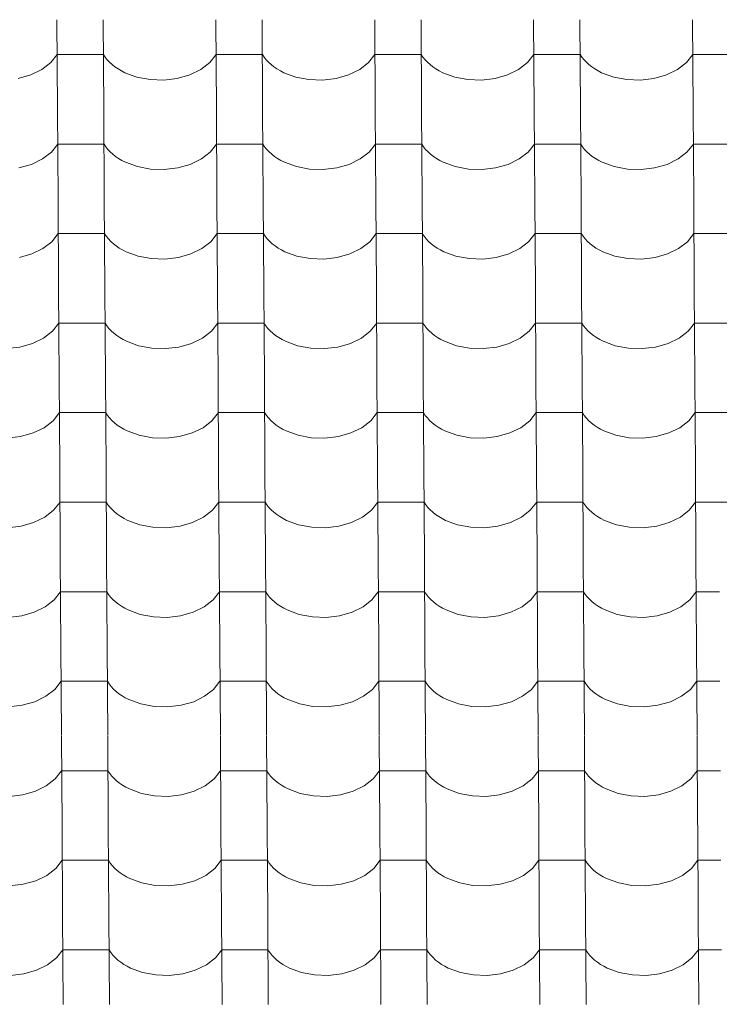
# Model space of a CAD drawing. Header units: millimetres. Extents: x -29001 to 109416, y -1251 to 13451.
# Tile 80 of 163: x -11956 to -11230, y 8009 to 9032. Entities that reach past the tile are written whole.
import ezdxf

# ---------------------------------------------------------------- set-up
doc = ezdxf.new("R2010")
doc.units = ezdxf.units.MM
doc.header["$MEASUREMENT"] = 0
doc.layers.add('POHLED JIŽNÍ_1_Konstrukce - nosné', color=7, linetype='Continuous')
doc.layers.add('POHLED JIŽNÍ_1_Nové_Výplně - Povrchové', color=7, linetype='Continuous')

# ---------------------------------------------------------------- blocks, each defined once
blk = doc.blocks.new('*X1', base_point=(-31394.7, -25864.9))
at = {"layer": 'POHLED JIŽNÍ_1_Nové_Výplně - Povrchové', "color": 21, "linetype": 'Continuous', "lineweight": 20, "true_color": 0xffaaaa}
for p, q in [((-11917.8, 9032.1), (-11917.2, 8939.4)), ((-11869.7, 9032.1), (-11869.2, 8939.4)), ((-11752.8, 9032.1), (-11752.2, 8939.4)), ((-11704.7, 9032.1), (-11704.2, 8939.4)), ((-11587.8, 9032.1), (-11587.2, 8939.4)), ((-11539.7, 9032.1), (-11539.2, 8939.4)), ((-11422.8, 9032.1), (-11422.2, 8939.4)), ((-11374.7, 9032.1), (-11374.2, 8939.4)), ((-11257.8, 9032.1), (-11257.2, 8939.4)), ((-11924.2, 8987.6), (-11917.5, 8995.9)), ((-11893.5, 8995.9), (-11917.5, 8995.9)), ((-11869.5, 8995.9), (-11893.5, 8995.9)), ((-11869.5, 8995.9), (-11867.7, 8993.2)), ((-11867.7, 8993.2), (-11865.5, 8990.5)), ((-11865.5, 8990.5), (-11863.1, 8987.9)), ((-11759.2, 8987.6), (-11752.5, 8995.9)), ((-11728.5, 8995.9), (-11752.5, 8995.9)), ((-11704.5, 8995.9), (-11728.5, 8995.9)), ((-11704.5, 8995.9), (-11702.7, 8993.2)), ((-11702.7, 8993.2), (-11700.5, 8990.5)), ((-11700.5, 8990.5), (-11698.1, 8987.9)), ((-11594.2, 8987.6), (-11587.6, 8995.9)), ((-11563.5, 8995.9), (-11587.6, 8995.9)), ((-11539.5, 8995.9), (-11563.5, 8995.9)), ((-11539.5, 8995.9), (-11537.7, 8993.2)), ((-11537.7, 8993.2), (-11535.5, 8990.5)), ((-11535.5, 8990.5), (-11533.1, 8987.9)), ((-11429.2, 8987.6), (-11422.6, 8995.9)), ((-11398.5, 8995.9), (-11422.6, 8995.9)), ((-11374.5, 8995.9), (-11398.5, 8995.9)), ((-11374.5, 8995.9), (-11372.7, 8993.2)), ((-11372.7, 8993.2), (-11370.5, 8990.5)), ((-11370.5, 8990.5), (-11368.1, 8987.9)), ((-11264.2, 8987.6), (-11257.6, 8995.9)), ((-11233.5, 8995.9), (-11257.6, 8995.9)), ((-11209.5, 8995.9), (-11233.5, 8995.9)), ((-11944.9, 8974.8), (-11933.4, 8980.4)), ((-11933.4, 8980.4), (-11924.2, 8987.6)), ((-11863.1, 8987.9), (-11860.4, 8985.4)), ((-11860.4, 8985.4), (-11857.5, 8983.1)), ((-11857.5, 8983.1), (-11854.3, 8980.9)), ((-11854.3, 8980.9), (-11850.8, 8978.9)), ((-11779.9, 8974.8), (-11768.4, 8980.4)), ((-11768.4, 8980.4), (-11759.2, 8987.6)), ((-11698.1, 8987.9), (-11695.4, 8985.4)), ((-11695.4, 8985.4), (-11692.5, 8983.1)), ((-11692.5, 8983.1), (-11689.3, 8980.9)), ((-11689.3, 8980.9), (-11685.8, 8978.9)), ((-11614.9, 8974.8), (-11603.4, 8980.4)), ((-11603.4, 8980.4), (-11594.2, 8987.6)), ((-11533.1, 8987.9), (-11530.4, 8985.4)), ((-11530.4, 8985.4), (-11527.5, 8983.1)), ((-11527.5, 8983.1), (-11524.3, 8980.9)), ((-11524.3, 8980.9), (-11520.8, 8978.9)), ((-11449.9, 8974.8), (-11438.4, 8980.4)), ((-11438.4, 8980.4), (-11429.2, 8987.6)), ((-11368.1, 8987.9), (-11365.4, 8985.4)), ((-11365.4, 8985.4), (-11362.5, 8983.1)), ((-11362.5, 8983.1), (-11359.3, 8980.9)), ((-11359.3, 8980.9), (-11355.8, 8978.9)), ((-11284.9, 8974.8), (-11273.4, 8980.4)), ((-11273.4, 8980.4), (-11264.2, 8987.6)), ((-11957.9, 8971.1), (-11944.9, 8974.8)), ((-11850.8, 8978.9), (-11847.2, 8977)), ((-11847.2, 8977), (-11834.7, 8972.5)), ((-11834.7, 8972.5), (-11821.1, 8969.9)), ((-11821.1, 8969.9), (-11806.9, 8969.4)), ((-11806.9, 8969.4), (-11792.9, 8971.1)), ((-11792.9, 8971.1), (-11779.9, 8974.8)), ((-11685.8, 8978.9), (-11682.2, 8977)), ((-11682.2, 8977), (-11669.7, 8972.5)), ((-11669.7, 8972.5), (-11656.1, 8969.9)), ((-11656.1, 8969.9), (-11641.9, 8969.4)), ((-11641.9, 8969.4), (-11627.9, 8971.1)), ((-11627.9, 8971.1), (-11614.9, 8974.8)), ((-11520.8, 8978.9), (-11517.2, 8977)), ((-11517.2, 8977), (-11504.7, 8972.5)), ((-11504.7, 8972.5), (-11491.1, 8969.9)), ((-11491.1, 8969.9), (-11476.9, 8969.4)), ((-11476.9, 8969.4), (-11462.9, 8971.1)), ((-11462.9, 8971.1), (-11449.9, 8974.8)), ((-11355.8, 8978.9), (-11352.2, 8977)), ((-11352.2, 8977), (-11339.7, 8972.5)), ((-11339.7, 8972.5), (-11326.1, 8969.9)), ((-11326.1, 8969.9), (-11311.9, 8969.4)), ((-11311.9, 8969.4), (-11297.9, 8971.1)), ((-11297.9, 8971.1), (-11284.9, 8974.8)), ((-11917.2, 8939.1), (-11916.6, 8846.4)), ((-11869.2, 8939.1), (-11868.6, 8846.4)), ((-11752.2, 8939.1), (-11751.6, 8846.4)), ((-11704.2, 8939.1), (-11703.6, 8846.4)), ((-11587.2, 8939.1), (-11586.6, 8846.4)), ((-11539.2, 8939.1), (-11538.6, 8846.4)), ((-11422.2, 8939.1), (-11421.6, 8846.4)), ((-11374.2, 8939.1), (-11373.6, 8846.4)), ((-11257.2, 8939.1), (-11256.6, 8846.4)), ((-11923.6, 8894.5), (-11917, 8902.9)), ((-11892.9, 8902.9), (-11917, 8902.9)), ((-11868.9, 8902.9), (-11892.9, 8902.9)), ((-11868.9, 8902.9), (-11867.1, 8900.1)), ((-11867.1, 8900.1), (-11864.9, 8897.4)), ((-11758.6, 8894.5), (-11752, 8902.9)), ((-11727.9, 8902.9), (-11752, 8902.9)), ((-11703.9, 8902.9), (-11727.9, 8902.9)), ((-11703.9, 8902.9), (-11702.1, 8900.1)), ((-11702.1, 8900.1), (-11700, 8897.4)), ((-11593.6, 8894.5), (-11587, 8902.9)), ((-11563, 8902.9), (-11587, 8902.9)), ((-11538.9, 8902.9), (-11563, 8902.9)), ((-11538.9, 8902.9), (-11537.1, 8900.1)), ((-11537.1, 8900.1), (-11535, 8897.4)), ((-11428.6, 8894.5), (-11422, 8902.9)), ((-11398, 8902.9), (-11422, 8902.9)), ((-11373.9, 8902.9), (-11398, 8902.9)), ((-11373.9, 8902.9), (-11372.1, 8900.1)), ((-11372.1, 8900.1), (-11370, 8897.4)), ((-11263.6, 8894.5), (-11257, 8902.9)), ((-11233, 8902.9), (-11257, 8902.9)), ((-11208.9, 8902.9), (-11233, 8902.9)), ((-11932.8, 8887.4), (-11923.6, 8894.5)), ((-11864.9, 8897.4), (-11862.5, 8894.9)), ((-11862.5, 8894.9), (-11859.8, 8892.4)), ((-11859.8, 8892.4), (-11856.9, 8890.1)), ((-11856.9, 8890.1), (-11853.7, 8887.9)), ((-11853.7, 8887.9), (-11850.3, 8885.9)), ((-11767.8, 8887.4), (-11758.6, 8894.5)), ((-11700, 8897.4), (-11697.5, 8894.9)), ((-11697.5, 8894.9), (-11694.8, 8892.4)), ((-11694.8, 8892.4), (-11691.9, 8890.1)), ((-11691.9, 8890.1), (-11688.7, 8887.9)), ((-11688.7, 8887.9), (-11685.3, 8885.9)), ((-11602.8, 8887.4), (-11593.6, 8894.5)), ((-11535, 8897.4), (-11532.5, 8894.9)), ((-11532.5, 8894.9), (-11529.8, 8892.4)), ((-11529.8, 8892.4), (-11526.9, 8890.1)), ((-11526.9, 8890.1), (-11523.7, 8887.9)), ((-11523.7, 8887.9), (-11520.3, 8885.9)), ((-11437.9, 8887.4), (-11428.6, 8894.5)), ((-11370, 8897.4), (-11367.5, 8894.9)), ((-11367.5, 8894.9), (-11364.8, 8892.4)), ((-11364.8, 8892.4), (-11361.9, 8890.1)), ((-11361.9, 8890.1), (-11358.7, 8887.9)), ((-11358.7, 8887.9), (-11355.3, 8885.9)), ((-11272.9, 8887.4), (-11263.6, 8894.5)), ((-11957.3, 8878.1), (-11944.3, 8881.8)), ((-11944.3, 8881.8), (-11932.8, 8887.4)), ((-11850.3, 8885.9), (-11846.6, 8884)), ((-11846.6, 8884), (-11834.1, 8879.5)), ((-11834.1, 8879.5), (-11820.5, 8876.9)), ((-11806.3, 8876.4), (-11792.3, 8878.1)), ((-11792.3, 8878.1), (-11779.3, 8881.8)), ((-11779.3, 8881.8), (-11767.8, 8887.4)), ((-11685.3, 8885.9), (-11681.6, 8884)), ((-11681.6, 8884), (-11669.1, 8879.5)), ((-11669.1, 8879.5), (-11655.5, 8876.9)), ((-11641.3, 8876.4), (-11627.3, 8878.1)), ((-11627.3, 8878.1), (-11614.3, 8881.8)), ((-11614.3, 8881.8), (-11602.8, 8887.4)), ((-11520.3, 8885.9), (-11516.6, 8884)), ((-11516.6, 8884), (-11504.2, 8879.5)), ((-11504.2, 8879.5), (-11490.5, 8876.9)), ((-11476.3, 8876.4), (-11462.3, 8878.1)), ((-11462.3, 8878.1), (-11449.3, 8881.8)), ((-11449.3, 8881.8), (-11437.9, 8887.4)), ((-11355.3, 8885.9), (-11351.6, 8884)), ((-11351.6, 8884), (-11339.2, 8879.5)), ((-11339.2, 8879.5), (-11325.5, 8876.9)), ((-11311.3, 8876.4), (-11297.3, 8878.1)), ((-11297.3, 8878.1), (-11284.3, 8881.8)), ((-11284.3, 8881.8), (-11272.9, 8887.4)), ((-11820.5, 8876.9), (-11806.3, 8876.4)), ((-11655.5, 8876.9), (-11641.3, 8876.4)), ((-11490.5, 8876.9), (-11476.3, 8876.4)), ((-11325.5, 8876.9), (-11311.3, 8876.4)), ((-11916.6, 8846.1), (-11916, 8753.4)), ((-11868.6, 8846.1), (-11868, 8753.4)), ((-11751.6, 8846.1), (-11751, 8753.4)), ((-11703.6, 8846.1), (-11703, 8753.4)), ((-11586.6, 8846.1), (-11586, 8753.4)), ((-11538.6, 8846.1), (-11538, 8753.4)), ((-11421.6, 8846.1), (-11421, 8753.4)), ((-11373.6, 8846.1), (-11373, 8753.4)), ((-11256.6, 8846.1), (-11256, 8753.4)), ((-11923, 8801.5), (-11916.4, 8809.9)), ((-11892.4, 8809.9), (-11916.4, 8809.9)), ((-11868.3, 8809.9), (-11892.4, 8809.9)), ((-11868.3, 8809.9), (-11866.5, 8807.1)), ((-11866.5, 8807.1), (-11864.4, 8804.4)), ((-11758, 8801.5), (-11751.4, 8809.9)), ((-11727.4, 8809.9), (-11751.4, 8809.9)), ((-11703.4, 8809.9), (-11727.4, 8809.9)), ((-11703.4, 8809.9), (-11701.5, 8807.1)), ((-11701.5, 8807.1), (-11699.4, 8804.4)), ((-11593, 8801.5), (-11586.4, 8809.9)), ((-11562.4, 8809.9), (-11586.4, 8809.9)), ((-11538.4, 8809.9), (-11562.4, 8809.9)), ((-11538.4, 8809.9), (-11536.5, 8807.1)), ((-11536.5, 8807.1), (-11534.4, 8804.4)), ((-11428, 8801.5), (-11421.4, 8809.9)), ((-11397.4, 8809.9), (-11421.4, 8809.9)), ((-11373.4, 8809.9), (-11397.4, 8809.9)), ((-11373.4, 8809.9), (-11371.5, 8807.1)), ((-11371.5, 8807.1), (-11369.4, 8804.4)), ((-11263, 8801.5), (-11256.4, 8809.9)), ((-11232.4, 8809.9), (-11256.4, 8809.9)), ((-11208.4, 8809.9), (-11232.4, 8809.9)), ((-11932.3, 8794.4), (-11923, 8801.5)), ((-11864.4, 8804.4), (-11861.9, 8801.8)), ((-11861.9, 8801.8), (-11859.2, 8799.4)), ((-11859.2, 8799.4), (-11856.3, 8797.1)), ((-11856.3, 8797.1), (-11853.1, 8794.9)), ((-11767.3, 8794.4), (-11758, 8801.5)), ((-11699.4, 8804.4), (-11696.9, 8801.8)), ((-11696.9, 8801.8), (-11694.3, 8799.4)), ((-11694.3, 8799.4), (-11691.3, 8797.1)), ((-11691.3, 8797.1), (-11688.1, 8794.9)), ((-11602.3, 8794.4), (-11593, 8801.5)), ((-11534.4, 8804.4), (-11531.9, 8801.8)), ((-11531.9, 8801.8), (-11529.3, 8799.4)), ((-11529.3, 8799.4), (-11526.3, 8797.1)), ((-11526.3, 8797.1), (-11523.1, 8794.9)), ((-11437.3, 8794.4), (-11428, 8801.5)), ((-11369.4, 8804.4), (-11367, 8801.8)), ((-11367, 8801.8), (-11364.3, 8799.4)), ((-11364.3, 8799.4), (-11361.3, 8797.1)), ((-11361.3, 8797.1), (-11358.1, 8794.9)), ((-11272.3, 8794.4), (-11263, 8801.5)), ((-11956.7, 8785.1), (-11943.7, 8788.8)), ((-11943.7, 8788.8), (-11932.3, 8794.4)), ((-11853.1, 8794.9), (-11849.7, 8792.9)), ((-11849.7, 8792.9), (-11846, 8791)), ((-11846, 8791), (-11833.6, 8786.4)), ((-11833.6, 8786.4), (-11819.9, 8783.9)), ((-11791.7, 8785.1), (-11778.7, 8788.8)), ((-11778.7, 8788.8), (-11767.3, 8794.4)), ((-11688.1, 8794.9), (-11684.7, 8792.9)), ((-11684.7, 8792.9), (-11681, 8791)), ((-11681, 8791), (-11668.6, 8786.4)), ((-11668.6, 8786.4), (-11654.9, 8783.9)), ((-11626.7, 8785.1), (-11613.7, 8788.8)), ((-11613.7, 8788.8), (-11602.3, 8794.4)), ((-11523.1, 8794.9), (-11519.7, 8792.9)), ((-11519.7, 8792.9), (-11516, 8791)), ((-11516, 8791), (-11503.6, 8786.4)), ((-11503.6, 8786.4), (-11489.9, 8783.9)), ((-11461.7, 8785.1), (-11448.7, 8788.8)), ((-11448.7, 8788.8), (-11437.3, 8794.4)), ((-11358.1, 8794.9), (-11354.7, 8792.9)), ((-11354.7, 8792.9), (-11351, 8791)), ((-11351, 8791), (-11338.6, 8786.4)), ((-11338.6, 8786.4), (-11324.9, 8783.9)), ((-11296.8, 8785.1), (-11283.7, 8788.8)), ((-11283.7, 8788.8), (-11272.3, 8794.4)), ((-11819.9, 8783.9), (-11805.7, 8783.4)), ((-11805.7, 8783.4), (-11791.7, 8785.1)), ((-11654.9, 8783.9), (-11640.7, 8783.4)), ((-11640.7, 8783.4), (-11626.7, 8785.1)), ((-11489.9, 8783.9), (-11475.7, 8783.4)), ((-11475.7, 8783.4), (-11461.7, 8785.1)), ((-11324.9, 8783.9), (-11310.7, 8783.4)), ((-11310.7, 8783.4), (-11296.8, 8785.1)), ((-11916, 8753.1), (-11915.4, 8660.4)), ((-11868, 8753.1), (-11867.4, 8660.4)), ((-11751, 8753.1), (-11750.5, 8660.4)), ((-11703, 8753.1), (-11702.4, 8660.4)), ((-11586, 8753.1), (-11585.5, 8660.4)), ((-11538, 8753.1), (-11537.4, 8660.4)), ((-11421, 8753.1), (-11420.5, 8660.4)), ((-11373, 8753.1), (-11372.4, 8660.4)), ((-11256, 8753.1), (-11255.5, 8660.4)), ((-11922.4, 8708.5), (-11915.8, 8716.9)), ((-11891.8, 8716.9), (-11915.8, 8716.9)), ((-11867.8, 8716.9), (-11891.8, 8716.9)), ((-11867.8, 8716.9), (-11865.9, 8714.1)), ((-11865.9, 8714.1), (-11863.8, 8711.4)), ((-11757.4, 8708.5), (-11750.8, 8716.9)), ((-11726.8, 8716.9), (-11750.8, 8716.9)), ((-11702.8, 8716.9), (-11726.8, 8716.9)), ((-11702.8, 8716.9), (-11700.9, 8714.1)), ((-11700.9, 8714.1), (-11698.8, 8711.4)), ((-11592.4, 8708.5), (-11585.8, 8716.9)), ((-11561.8, 8716.9), (-11585.8, 8716.9)), ((-11537.8, 8716.9), (-11561.8, 8716.9)), ((-11537.8, 8716.9), (-11535.9, 8714.1)), ((-11535.9, 8714.1), (-11533.8, 8711.4)), ((-11427.4, 8708.5), (-11420.8, 8716.9)), ((-11396.8, 8716.9), (-11420.8, 8716.9)), ((-11372.8, 8716.9), (-11396.8, 8716.9)), ((-11372.8, 8716.9), (-11370.9, 8714.1)), ((-11370.9, 8714.1), (-11368.8, 8711.4)), ((-11262.4, 8708.5), (-11255.8, 8716.9)), ((-11231.8, 8716.9), (-11255.8, 8716.9)), ((-11207.8, 8716.9), (-11231.8, 8716.9)), ((-11931.7, 8701.4), (-11922.4, 8708.5)), ((-11863.8, 8711.4), (-11861.4, 8708.8)), ((-11861.4, 8708.8), (-11858.7, 8706.4)), ((-11858.7, 8706.4), (-11855.7, 8704)), ((-11855.7, 8704), (-11852.5, 8701.9)), ((-11766.7, 8701.4), (-11757.4, 8708.5)), ((-11698.8, 8711.4), (-11696.4, 8708.8)), ((-11696.4, 8708.8), (-11693.7, 8706.4)), ((-11693.7, 8706.4), (-11690.7, 8704)), ((-11690.7, 8704), (-11687.5, 8701.9)), ((-11601.7, 8701.4), (-11592.4, 8708.5)), ((-11533.8, 8711.4), (-11531.4, 8708.8)), ((-11531.4, 8708.8), (-11528.7, 8706.4)), ((-11528.7, 8706.4), (-11525.7, 8704)), ((-11525.7, 8704), (-11522.5, 8701.9)), ((-11436.7, 8701.4), (-11427.4, 8708.5)), ((-11368.8, 8711.4), (-11366.4, 8708.8)), ((-11366.4, 8708.8), (-11363.7, 8706.4)), ((-11363.7, 8706.4), (-11360.7, 8704)), ((-11360.7, 8704), (-11357.5, 8701.9)), ((-11271.7, 8701.4), (-11262.4, 8708.5)), ((-11956.2, 8692), (-11943.1, 8695.8)), ((-11943.1, 8695.8), (-11931.7, 8701.4)), ((-11852.5, 8701.9), (-11849.1, 8699.9)), ((-11849.1, 8699.9), (-11845.5, 8698)), ((-11845.5, 8698), (-11833, 8693.4)), ((-11791.2, 8692), (-11778.1, 8695.8)), ((-11778.1, 8695.8), (-11766.7, 8701.4)), ((-11687.5, 8701.9), (-11684.1, 8699.9)), ((-11684.1, 8699.9), (-11680.5, 8698)), ((-11680.5, 8698), (-11668, 8693.4)), ((-11626.2, 8692), (-11613.1, 8695.8)), ((-11613.1, 8695.8), (-11601.7, 8701.4)), ((-11522.5, 8701.9), (-11519.1, 8699.9)), ((-11519.1, 8699.9), (-11515.5, 8698)), ((-11515.5, 8698), (-11503, 8693.4)), ((-11461.2, 8692), (-11448.1, 8695.8)), ((-11448.1, 8695.8), (-11436.7, 8701.4)), ((-11357.5, 8701.9), (-11354.1, 8699.9)), ((-11354.1, 8699.9), (-11350.5, 8698)), ((-11350.5, 8698), (-11338, 8693.4)), ((-11296.2, 8692), (-11283.1, 8695.8)), ((-11283.1, 8695.8), (-11271.7, 8701.4)), ((-11970.1, 8690.4), (-11956.2, 8692)), ((-11833, 8693.4), (-11819.3, 8690.8)), ((-11819.3, 8690.8), (-11805.1, 8690.4)), ((-11805.1, 8690.4), (-11791.2, 8692)), ((-11668, 8693.4), (-11654.3, 8690.8)), ((-11654.3, 8690.8), (-11640.1, 8690.4)), ((-11640.1, 8690.4), (-11626.2, 8692)), ((-11503, 8693.4), (-11489.3, 8690.8)), ((-11489.3, 8690.8), (-11475.1, 8690.4)), ((-11475.1, 8690.4), (-11461.2, 8692)), ((-11338, 8693.4), (-11324.3, 8690.8)), ((-11324.3, 8690.8), (-11310.1, 8690.4)), ((-11310.1, 8690.4), (-11296.2, 8692)), ((-11915.4, 8660.1), (-11914.9, 8567.4)), ((-11867.4, 8660.1), (-11866.8, 8567.4)), ((-11750.4, 8660.1), (-11749.9, 8567.4)), ((-11702.4, 8660.1), (-11701.8, 8567.4)), ((-11585.5, 8660.1), (-11584.9, 8567.4)), ((-11537.4, 8660.1), (-11536.8, 8567.4)), ((-11420.5, 8660.1), (-11419.9, 8567.4)), ((-11372.4, 8660.1), (-11371.8, 8567.4)), ((-11255.5, 8660.1), (-11254.9, 8567.4)), ((-11921.8, 8615.5), (-11915.2, 8623.9)), ((-11891.2, 8623.9), (-11915.2, 8623.9)), ((-11867.2, 8623.9), (-11891.2, 8623.9)), ((-11867.2, 8623.9), (-11865.3, 8621.1)), ((-11756.8, 8615.5), (-11750.2, 8623.9)), ((-11726.2, 8623.9), (-11750.2, 8623.9)), ((-11702.2, 8623.9), (-11726.2, 8623.9)), ((-11702.2, 8623.9), (-11700.3, 8621.1)), ((-11591.8, 8615.5), (-11585.2, 8623.9)), ((-11561.2, 8623.9), (-11585.2, 8623.9)), ((-11537.2, 8623.9), (-11561.2, 8623.9)), ((-11537.2, 8623.9), (-11535.3, 8621.1)), ((-11426.8, 8615.5), (-11420.2, 8623.9)), ((-11396.2, 8623.9), (-11420.2, 8623.9)), ((-11372.2, 8623.9), (-11396.2, 8623.9)), ((-11372.2, 8623.9), (-11370.4, 8621.1)), ((-11261.8, 8615.5), (-11255.2, 8623.9)), ((-11231.2, 8623.9), (-11255.2, 8623.9)), ((-11207.2, 8623.9), (-11231.2, 8623.9)), ((-11931.1, 8608.3), (-11921.8, 8615.5)), ((-11865.3, 8621.1), (-11863.2, 8618.4)), ((-11863.2, 8618.4), (-11860.8, 8615.8)), ((-11860.8, 8615.8), (-11858.1, 8613.4)), ((-11858.1, 8613.4), (-11855.1, 8611)), ((-11766.1, 8608.3), (-11756.8, 8615.5)), ((-11700.3, 8621.1), (-11698.2, 8618.4)), ((-11698.2, 8618.4), (-11695.8, 8615.8)), ((-11695.8, 8615.8), (-11693.1, 8613.4)), ((-11693.1, 8613.4), (-11690.1, 8611)), ((-11601.1, 8608.3), (-11591.8, 8615.5)), ((-11535.3, 8621.1), (-11533.2, 8618.4)), ((-11533.2, 8618.4), (-11530.8, 8615.8)), ((-11530.8, 8615.8), (-11528.1, 8613.4)), ((-11528.1, 8613.4), (-11525.1, 8611)), ((-11436.1, 8608.3), (-11426.8, 8615.5)), ((-11370.4, 8621.1), (-11368.2, 8618.4)), ((-11368.2, 8618.4), (-11365.8, 8615.8)), ((-11365.8, 8615.8), (-11363.1, 8613.4)), ((-11363.1, 8613.4), (-11360.1, 8611)), ((-11271.1, 8608.3), (-11261.8, 8615.5)), ((-11955.6, 8599), (-11942.5, 8602.8)), ((-11942.5, 8602.8), (-11931.1, 8608.3)), ((-11855.1, 8611), (-11851.9, 8608.9)), ((-11851.9, 8608.9), (-11848.5, 8606.8)), ((-11848.5, 8606.8), (-11844.9, 8605)), ((-11844.9, 8605), (-11832.4, 8600.4)), ((-11790.6, 8599), (-11777.5, 8602.8)), ((-11777.5, 8602.8), (-11766.1, 8608.3)), ((-11690.1, 8611), (-11686.9, 8608.9)), ((-11686.9, 8608.9), (-11683.5, 8606.8)), ((-11683.5, 8606.8), (-11679.9, 8605)), ((-11679.9, 8605), (-11667.4, 8600.4)), ((-11625.6, 8599), (-11612.5, 8602.8)), ((-11612.5, 8602.8), (-11601.1, 8608.3)), ((-11525.1, 8611), (-11521.9, 8608.9)), ((-11521.9, 8608.9), (-11518.5, 8606.8)), ((-11518.5, 8606.8), (-11514.9, 8605)), ((-11514.9, 8605), (-11502.4, 8600.4)), ((-11460.6, 8599), (-11447.5, 8602.8)), ((-11447.5, 8602.8), (-11436.1, 8608.3)), ((-11360.1, 8611), (-11356.9, 8608.9)), ((-11356.9, 8608.9), (-11353.5, 8606.8)), ((-11353.5, 8606.8), (-11349.9, 8605)), ((-11349.9, 8605), (-11337.4, 8600.4)), ((-11295.6, 8599), (-11282.6, 8602.8)), ((-11282.6, 8602.8), (-11271.1, 8608.3)), ((-11969.5, 8597.4), (-11955.6, 8599)), ((-11832.4, 8600.4), (-11818.7, 8597.8)), ((-11818.7, 8597.8), (-11804.5, 8597.4)), ((-11804.5, 8597.4), (-11790.6, 8599)), ((-11667.4, 8600.4), (-11653.7, 8597.8)), ((-11653.7, 8597.8), (-11639.5, 8597.4)), ((-11639.5, 8597.4), (-11625.6, 8599)), ((-11502.4, 8600.4), (-11488.7, 8597.8)), ((-11488.7, 8597.8), (-11474.5, 8597.4)), ((-11474.5, 8597.4), (-11460.6, 8599)), ((-11337.4, 8600.4), (-11323.7, 8597.8)), ((-11323.7, 8597.8), (-11309.6, 8597.4)), ((-11309.6, 8597.4), (-11295.6, 8599)), ((-11914.9, 8567.1), (-11914.3, 8474.4)), ((-11866.8, 8567.1), (-11866.2, 8474.4)), ((-11749.9, 8567.1), (-11749.3, 8474.4)), ((-11701.8, 8567.1), (-11701.3, 8474.4)), ((-11584.9, 8567.1), (-11584.3, 8474.4)), ((-11536.8, 8567.1), (-11536.3, 8474.4)), ((-11419.9, 8567.1), (-11419.3, 8474.4)), ((-11371.8, 8567.1), (-11371.3, 8474.4)), ((-11254.9, 8567.1), (-11254.3, 8474.4)), ((-11921.3, 8522.5), (-11914.6, 8530.9)), ((-11890.6, 8530.9), (-11914.6, 8530.9)), ((-11866.6, 8530.9), (-11890.6, 8530.9)), ((-11866.6, 8530.9), (-11864.8, 8528.1)), ((-11756.3, 8522.5), (-11749.6, 8530.9)), ((-11725.6, 8530.9), (-11749.6, 8530.9)), ((-11701.6, 8530.9), (-11725.6, 8530.9)), ((-11701.6, 8530.9), (-11699.8, 8528.1)), ((-11591.3, 8522.5), (-11584.6, 8530.9)), ((-11560.6, 8530.9), (-11584.6, 8530.9)), ((-11536.6, 8530.9), (-11560.6, 8530.9)), ((-11536.6, 8530.9), (-11534.8, 8528.1)), ((-11426.3, 8522.5), (-11419.6, 8530.9)), ((-11395.6, 8530.9), (-11419.6, 8530.9)), ((-11371.6, 8530.9), (-11395.6, 8530.9)), ((-11371.6, 8530.9), (-11369.8, 8528.1)), ((-11261.3, 8522.5), (-11254.6, 8530.9)), ((-11230.6, 8530.9), (-11254.6, 8530.9)), ((-11206.6, 8530.9), (-11230.6, 8530.9)), ((-11930.5, 8515.3), (-11921.3, 8522.5)), ((-11864.8, 8528.1), (-11862.6, 8525.4)), ((-11862.6, 8525.4), (-11860.2, 8522.8)), ((-11860.2, 8522.8), (-11857.5, 8520.4)), ((-11857.5, 8520.4), (-11854.5, 8518)), ((-11765.5, 8515.3), (-11756.3, 8522.5)), ((-11699.8, 8528.1), (-11697.6, 8525.4)), ((-11697.6, 8525.4), (-11695.2, 8522.8)), ((-11695.2, 8522.8), (-11692.5, 8520.4)), ((-11692.5, 8520.4), (-11689.6, 8518)), ((-11600.5, 8515.3), (-11591.3, 8522.5)), ((-11534.8, 8528.1), (-11532.6, 8525.4)), ((-11532.6, 8525.4), (-11530.2, 8522.8)), ((-11530.2, 8522.8), (-11527.5, 8520.4)), ((-11527.5, 8520.4), (-11524.6, 8518)), ((-11435.5, 8515.3), (-11426.3, 8522.5)), ((-11369.8, 8528.1), (-11367.6, 8525.4)), ((-11367.6, 8525.4), (-11365.2, 8522.8)), ((-11365.2, 8522.8), (-11362.5, 8520.4)), ((-11362.5, 8520.4), (-11359.6, 8518)), ((-11270.5, 8515.3), (-11261.3, 8522.5)), ((-11955, 8506), (-11942, 8509.7)), ((-11942, 8509.7), (-11930.5, 8515.3)), ((-11854.5, 8518), (-11851.3, 8515.9)), ((-11851.3, 8515.9), (-11847.9, 8513.8)), ((-11847.9, 8513.8), (-11844.3, 8512)), ((-11844.3, 8512), (-11831.8, 8507.4)), ((-11790, 8506), (-11777, 8509.7)), ((-11777, 8509.7), (-11765.5, 8515.3)), ((-11689.6, 8518), (-11686.4, 8515.9)), ((-11686.4, 8515.9), (-11682.9, 8513.8)), ((-11682.9, 8513.8), (-11679.3, 8512)), ((-11679.3, 8512), (-11666.8, 8507.4)), ((-11625, 8506), (-11612, 8509.7)), ((-11612, 8509.7), (-11600.5, 8515.3)), ((-11524.6, 8518), (-11521.4, 8515.9)), ((-11521.4, 8515.9), (-11517.9, 8513.8)), ((-11517.9, 8513.8), (-11514.3, 8512)), ((-11514.3, 8512), (-11501.8, 8507.4)), ((-11460, 8506), (-11447, 8509.7)), ((-11447, 8509.7), (-11435.5, 8515.3)), ((-11359.6, 8518), (-11356.4, 8515.9)), ((-11356.4, 8515.9), (-11352.9, 8513.8)), ((-11352.9, 8513.8), (-11349.3, 8512)), ((-11349.3, 8512), (-11336.8, 8507.4)), ((-11295, 8506), (-11282, 8509.7)), ((-11282, 8509.7), (-11270.5, 8515.3)), ((-11969, 8504.4), (-11955, 8506)), ((-11831.8, 8507.4), (-11818.1, 8504.8)), ((-11818.1, 8504.8), (-11804, 8504.4)), ((-11804, 8504.4), (-11790, 8506)), ((-11666.8, 8507.4), (-11653.1, 8504.8)), ((-11653.1, 8504.8), (-11639, 8504.4)), ((-11639, 8504.4), (-11625, 8506)), ((-11501.8, 8507.4), (-11488.2, 8504.8)), ((-11488.2, 8504.8), (-11474, 8504.4)), ((-11474, 8504.4), (-11460, 8506)), ((-11336.8, 8507.4), (-11323.2, 8504.8)), ((-11323.2, 8504.8), (-11309, 8504.4)), ((-11309, 8504.4), (-11295, 8506)), ((-11914.3, 8474), (-11913.7, 8381.4)), ((-11866.2, 8474), (-11865.7, 8381.4)), ((-11749.3, 8474), (-11748.7, 8381.4)), ((-11701.3, 8474), (-11700.7, 8381.4)), ((-11584.3, 8474), (-11583.7, 8381.4)), ((-11536.3, 8474), (-11535.7, 8381.4)), ((-11419.3, 8474), (-11418.7, 8381.4)), ((-11371.3, 8474), (-11370.7, 8381.4)), ((-11254.3, 8474), (-11253.7, 8381.4)), ((-11920.7, 8429.5), (-11914.1, 8437.9)), ((-11890, 8437.9), (-11914.1, 8437.9)), ((-11866, 8437.9), (-11890, 8437.9)), ((-11866, 8437.9), (-11864.2, 8435.1)), ((-11755.7, 8429.5), (-11749.1, 8437.9)), ((-11725, 8437.9), (-11749.1, 8437.9)), ((-11701, 8437.9), (-11725, 8437.9)), ((-11701, 8437.9), (-11699.2, 8435.1)), ((-11590.7, 8429.5), (-11584.1, 8437.9)), ((-11560, 8437.9), (-11584.1, 8437.9)), ((-11536, 8437.9), (-11560, 8437.9)), ((-11536, 8437.9), (-11534.2, 8435.1)), ((-11425.7, 8429.5), (-11419.1, 8437.9)), ((-11395, 8437.9), (-11419.1, 8437.9)), ((-11371, 8437.9), (-11395, 8437.9)), ((-11371, 8437.9), (-11369.2, 8435.1)), ((-11260.7, 8429.5), (-11254.1, 8437.9)), ((-11230, 8437.9), (-11254.1, 8437.9)), ((-11929.9, 8422.3), (-11920.7, 8429.5)), ((-11864.2, 8435.1), (-11862, 8432.4)), ((-11862, 8432.4), (-11859.6, 8429.8)), ((-11859.6, 8429.8), (-11856.9, 8427.3)), ((-11764.9, 8422.3), (-11755.7, 8429.5)), ((-11699.2, 8435.1), (-11697, 8432.4)), ((-11697, 8432.4), (-11694.6, 8429.8)), ((-11694.6, 8429.8), (-11691.9, 8427.3)), ((-11599.9, 8422.3), (-11590.7, 8429.5)), ((-11534.2, 8435.1), (-11532, 8432.4)), ((-11532, 8432.4), (-11529.6, 8429.8)), ((-11529.6, 8429.8), (-11526.9, 8427.3)), ((-11434.9, 8422.3), (-11425.7, 8429.5)), ((-11369.2, 8435.1), (-11367, 8432.4)), ((-11367, 8432.4), (-11364.6, 8429.8)), ((-11364.6, 8429.8), (-11361.9, 8427.3)), ((-11269.9, 8422.3), (-11260.7, 8429.5)), ((-11941.4, 8416.7), (-11929.9, 8422.3)), ((-11856.9, 8427.3), (-11854, 8425)), ((-11854, 8425), (-11850.8, 8422.8)), ((-11850.8, 8422.8), (-11847.3, 8420.8)), ((-11847.3, 8420.8), (-11843.7, 8419)), ((-11843.7, 8419), (-11831.2, 8414.4)), ((-11776.4, 8416.7), (-11764.9, 8422.3)), ((-11691.9, 8427.3), (-11689, 8425)), ((-11689, 8425), (-11685.8, 8422.8)), ((-11685.8, 8422.8), (-11682.3, 8420.8)), ((-11682.3, 8420.8), (-11678.7, 8419)), ((-11678.7, 8419), (-11666.2, 8414.4)), ((-11611.4, 8416.7), (-11599.9, 8422.3)), ((-11526.9, 8427.3), (-11524, 8425)), ((-11524, 8425), (-11520.8, 8422.8)), ((-11520.8, 8422.8), (-11517.3, 8420.8)), ((-11517.3, 8420.8), (-11513.7, 8419)), ((-11513.7, 8419), (-11501.2, 8414.4)), ((-11446.4, 8416.7), (-11434.9, 8422.3)), ((-11361.9, 8427.3), (-11359, 8425)), ((-11359, 8425), (-11355.8, 8422.8)), ((-11355.8, 8422.8), (-11352.4, 8420.8)), ((-11352.4, 8420.8), (-11348.7, 8419)), ((-11348.7, 8419), (-11336.2, 8414.4)), ((-11281.4, 8416.7), (-11269.9, 8422.3)), ((-11968.4, 8411.3), (-11954.4, 8413)), ((-11954.4, 8413), (-11941.4, 8416.7)), ((-11831.2, 8414.4), (-11817.6, 8411.8)), ((-11817.6, 8411.8), (-11803.4, 8411.3)), ((-11803.4, 8411.3), (-11789.4, 8413)), ((-11789.4, 8413), (-11776.4, 8416.7)), ((-11666.2, 8414.4), (-11652.6, 8411.8)), ((-11652.6, 8411.8), (-11638.4, 8411.3)), ((-11638.4, 8411.3), (-11624.4, 8413)), ((-11624.4, 8413), (-11611.4, 8416.7)), ((-11501.2, 8414.4), (-11487.6, 8411.8)), ((-11487.6, 8411.8), (-11473.4, 8411.3)), ((-11473.4, 8411.3), (-11459.4, 8413)), ((-11459.4, 8413), (-11446.4, 8416.7)), ((-11336.2, 8414.4), (-11322.6, 8411.8)), ((-11322.6, 8411.8), (-11308.4, 8411.3)), ((-11308.4, 8411.3), (-11294.4, 8413)), ((-11294.4, 8413), (-11281.4, 8416.7)), ((-11913.7, 8381), (-11913.1, 8288.4)), ((-11865.7, 8381), (-11865.1, 8288.4)), ((-11748.7, 8381), (-11748.1, 8288.4)), ((-11700.7, 8381), (-11700.1, 8288.4)), ((-11583.7, 8381), (-11583.1, 8288.4)), ((-11535.7, 8381), (-11535.1, 8288.4)), ((-11418.7, 8381), (-11418.1, 8288.4)), ((-11370.7, 8381), (-11370.1, 8288.4)), ((-11253.7, 8381), (-11253.1, 8288.4)), ((-11929.4, 8329.3), (-11920.1, 8336.5)), ((-11920.1, 8336.5), (-11913.5, 8344.9)), ((-11889.5, 8344.9), (-11913.5, 8344.9)), ((-11865.4, 8344.9), (-11889.5, 8344.9)), ((-11865.4, 8344.9), (-11863.6, 8342.1)), ((-11863.6, 8342.1), (-11861.5, 8339.4)), ((-11861.5, 8339.4), (-11859, 8336.8)), ((-11859, 8336.8), (-11856.3, 8334.3)), ((-11764.4, 8329.3), (-11755.1, 8336.5)), ((-11755.1, 8336.5), (-11748.5, 8344.9)), ((-11724.5, 8344.9), (-11748.5, 8344.9)), ((-11700.4, 8344.9), (-11724.5, 8344.9)), ((-11700.4, 8344.9), (-11698.6, 8342.1)), ((-11698.6, 8342.1), (-11696.5, 8339.4)), ((-11696.5, 8339.4), (-11694, 8336.8)), ((-11694, 8336.8), (-11691.3, 8334.3)), ((-11599.4, 8329.3), (-11590.1, 8336.5)), ((-11590.1, 8336.5), (-11583.5, 8344.9)), ((-11559.5, 8344.9), (-11583.5, 8344.9)), ((-11535.4, 8344.9), (-11559.5, 8344.9)), ((-11535.4, 8344.9), (-11533.6, 8342.1)), ((-11533.6, 8342.1), (-11531.5, 8339.4)), ((-11531.5, 8339.4), (-11529, 8336.8)), ((-11529, 8336.8), (-11526.3, 8334.3)), ((-11434.4, 8329.3), (-11425.1, 8336.5)), ((-11425.1, 8336.5), (-11418.5, 8344.9)), ((-11394.5, 8344.9), (-11418.5, 8344.9)), ((-11370.4, 8344.9), (-11394.5, 8344.9)), ((-11370.4, 8344.9), (-11368.6, 8342.1)), ((-11368.6, 8342.1), (-11366.5, 8339.4)), ((-11366.5, 8339.4), (-11364, 8336.8)), ((-11364, 8336.8), (-11361.3, 8334.3)), ((-11269.4, 8329.3), (-11260.1, 8336.5)), ((-11260.1, 8336.5), (-11253.5, 8344.9)), ((-11229.5, 8344.9), (-11253.5, 8344.9)), ((-11940.8, 8323.7), (-11929.4, 8329.3)), ((-11856.3, 8334.3), (-11853.4, 8332)), ((-11853.4, 8332), (-11850.2, 8329.8)), ((-11850.2, 8329.8), (-11846.8, 8327.8)), ((-11846.8, 8327.8), (-11843.1, 8326)), ((-11843.1, 8326), (-11830.7, 8321.4)), ((-11775.8, 8323.7), (-11764.4, 8329.3)), ((-11691.3, 8334.3), (-11688.4, 8332)), ((-11688.4, 8332), (-11685.2, 8329.8)), ((-11685.2, 8329.8), (-11681.8, 8327.8)), ((-11681.8, 8327.8), (-11678.1, 8326)), ((-11678.1, 8326), (-11665.7, 8321.4)), ((-11610.8, 8323.7), (-11599.4, 8329.3)), ((-11526.3, 8334.3), (-11523.4, 8332)), ((-11523.4, 8332), (-11520.2, 8329.8)), ((-11520.2, 8329.8), (-11516.8, 8327.8)), ((-11516.8, 8327.8), (-11513.1, 8326)), ((-11513.1, 8326), (-11500.7, 8321.4)), ((-11445.8, 8323.7), (-11434.4, 8329.3)), ((-11361.3, 8334.3), (-11358.4, 8332)), ((-11358.4, 8332), (-11355.2, 8329.8)), ((-11355.2, 8329.8), (-11351.8, 8327.8)), ((-11351.8, 8327.8), (-11348.1, 8326)), ((-11348.1, 8326), (-11335.7, 8321.4)), ((-11280.8, 8323.7), (-11269.4, 8329.3)), ((-11967.8, 8318.3), (-11953.8, 8320)), ((-11953.8, 8320), (-11940.8, 8323.7)), ((-11830.7, 8321.4), (-11817, 8318.8)), ((-11817, 8318.8), (-11802.8, 8318.3)), ((-11802.8, 8318.3), (-11788.8, 8320)), ((-11788.8, 8320), (-11775.8, 8323.7)), ((-11665.7, 8321.4), (-11652, 8318.8)), ((-11652, 8318.8), (-11637.8, 8318.3)), ((-11637.8, 8318.3), (-11623.8, 8320)), ((-11623.8, 8320), (-11610.8, 8323.7)), ((-11500.7, 8321.4), (-11487, 8318.8)), ((-11487, 8318.8), (-11472.8, 8318.3)), ((-11472.8, 8318.3), (-11458.8, 8320)), ((-11458.8, 8320), (-11445.8, 8323.7)), ((-11335.7, 8321.4), (-11322, 8318.8)), ((-11322, 8318.8), (-11307.8, 8318.3)), ((-11307.8, 8318.3), (-11293.8, 8320)), ((-11293.8, 8320), (-11280.8, 8323.7)), ((-11913.1, 8288), (-11912.5, 8195.4)), ((-11865.1, 8288), (-11864.5, 8195.4)), ((-11748.1, 8288), (-11747.5, 8195.4)), ((-11700.1, 8288), (-11699.5, 8195.4)), ((-11583.1, 8288), (-11582.5, 8195.4)), ((-11535.1, 8288), (-11534.5, 8195.4)), ((-11418.1, 8288), (-11417.5, 8195.4)), ((-11370.1, 8288), (-11369.5, 8195.4)), ((-11253.1, 8288), (-11252.6, 8195.4)), ((-11919.5, 8243.5), (-11912.9, 8251.9)), ((-11888.9, 8251.9), (-11912.9, 8251.9)), ((-11864.9, 8251.9), (-11888.9, 8251.9)), ((-11864.9, 8251.9), (-11863, 8249.1)), ((-11863, 8249.1), (-11860.9, 8246.4)), ((-11860.9, 8246.4), (-11858.5, 8243.8)), ((-11858.5, 8243.8), (-11855.8, 8241.3)), ((-11754.5, 8243.5), (-11747.9, 8251.9)), ((-11723.9, 8251.9), (-11747.9, 8251.9)), ((-11699.9, 8251.9), (-11723.9, 8251.9)), ((-11699.9, 8251.9), (-11698, 8249.1)), ((-11698, 8249.1), (-11695.9, 8246.4)), ((-11695.9, 8246.4), (-11693.5, 8243.8)), ((-11693.5, 8243.8), (-11690.8, 8241.3)), ((-11589.5, 8243.5), (-11582.9, 8251.9)), ((-11558.9, 8251.9), (-11582.9, 8251.9)), ((-11534.9, 8251.9), (-11558.9, 8251.9)), ((-11534.9, 8251.9), (-11533, 8249.1)), ((-11533, 8249.1), (-11530.9, 8246.4)), ((-11530.9, 8246.4), (-11528.5, 8243.8)), ((-11528.5, 8243.8), (-11525.8, 8241.3)), ((-11424.5, 8243.5), (-11417.9, 8251.9)), ((-11393.9, 8251.9), (-11417.9, 8251.9)), ((-11369.9, 8251.9), (-11393.9, 8251.9)), ((-11369.9, 8251.9), (-11368, 8249.1)), ((-11368, 8249.1), (-11365.9, 8246.4)), ((-11365.9, 8246.4), (-11363.5, 8243.8)), ((-11363.5, 8243.8), (-11360.8, 8241.3)), ((-11259.5, 8243.5), (-11252.9, 8251.9)), ((-11228.9, 8251.9), (-11252.9, 8251.9)), ((-11940.2, 8230.7), (-11928.8, 8236.3)), ((-11928.8, 8236.3), (-11919.5, 8243.5)), ((-11855.8, 8241.3), (-11852.8, 8239)), ((-11852.8, 8239), (-11849.6, 8236.8)), ((-11849.6, 8236.8), (-11846.2, 8234.8)), ((-11846.2, 8234.8), (-11842.5, 8233)), ((-11775.2, 8230.7), (-11763.8, 8236.3)), ((-11763.8, 8236.3), (-11754.5, 8243.5)), ((-11690.8, 8241.3), (-11687.8, 8239)), ((-11687.8, 8239), (-11684.6, 8236.8)), ((-11684.6, 8236.8), (-11681.2, 8234.8)), ((-11681.2, 8234.8), (-11677.6, 8233)), ((-11610.2, 8230.7), (-11598.8, 8236.3)), ((-11598.8, 8236.3), (-11589.5, 8243.5)), ((-11525.8, 8241.3), (-11522.8, 8239)), ((-11522.8, 8239), (-11519.6, 8236.8)), ((-11519.6, 8236.8), (-11516.2, 8234.8)), ((-11516.2, 8234.8), (-11512.6, 8233)), ((-11445.2, 8230.7), (-11433.8, 8236.3)), ((-11433.8, 8236.3), (-11424.5, 8243.5)), ((-11360.8, 8241.3), (-11357.8, 8239)), ((-11357.8, 8239), (-11354.6, 8236.8)), ((-11354.6, 8236.8), (-11351.2, 8234.8)), ((-11351.2, 8234.8), (-11347.6, 8233)), ((-11280.2, 8230.7), (-11268.8, 8236.3)), ((-11268.8, 8236.3), (-11259.5, 8243.5)), ((-11967.2, 8225.3), (-11953.3, 8227)), ((-11953.3, 8227), (-11940.2, 8230.7)), ((-11842.5, 8233), (-11830.1, 8228.4)), ((-11830.1, 8228.4), (-11816.4, 8225.8)), ((-11816.4, 8225.8), (-11802.2, 8225.3)), ((-11802.2, 8225.3), (-11788.3, 8227)), ((-11788.3, 8227), (-11775.2, 8230.7)), ((-11677.6, 8233), (-11665.1, 8228.4)), ((-11665.1, 8228.4), (-11651.4, 8225.8)), ((-11651.4, 8225.8), (-11637.2, 8225.3)), ((-11637.2, 8225.3), (-11623.3, 8227)), ((-11623.3, 8227), (-11610.2, 8230.7)), ((-11512.6, 8233), (-11500.1, 8228.4)), ((-11500.1, 8228.4), (-11486.4, 8225.8)), ((-11486.4, 8225.8), (-11472.2, 8225.3)), ((-11472.2, 8225.3), (-11458.3, 8227)), ((-11458.3, 8227), (-11445.2, 8230.7)), ((-11347.6, 8233), (-11335.1, 8228.4)), ((-11335.1, 8228.4), (-11321.4, 8225.8)), ((-11321.4, 8225.8), (-11307.2, 8225.3)), ((-11307.2, 8225.3), (-11293.3, 8227)), ((-11293.3, 8227), (-11280.2, 8230.7)), ((-11912.5, 8195), (-11912, 8102.3)), ((-11864.5, 8195), (-11863.9, 8102.3)), ((-11747.5, 8195), (-11747, 8102.3)), ((-11699.5, 8195), (-11698.9, 8102.3)), ((-11582.5, 8195), (-11582, 8102.3)), ((-11534.5, 8195), (-11533.9, 8102.3)), ((-11417.5, 8195), (-11417, 8102.3)), ((-11369.5, 8195), (-11368.9, 8102.3)), ((-11252.5, 8195), (-11252, 8102.3)), ((-11918.9, 8150.5), (-11912.3, 8158.9)), ((-11888.3, 8158.9), (-11912.3, 8158.9)), ((-11864.3, 8158.9), (-11888.3, 8158.9)), ((-11864.3, 8158.9), (-11862.4, 8156.1)), ((-11862.4, 8156.1), (-11860.3, 8153.4)), ((-11860.3, 8153.4), (-11857.9, 8150.8)), ((-11753.9, 8150.5), (-11747.3, 8158.9)), ((-11723.3, 8158.9), (-11747.3, 8158.9)), ((-11699.3, 8158.9), (-11723.3, 8158.9)), ((-11699.3, 8158.9), (-11697.4, 8156.1)), ((-11697.4, 8156.1), (-11695.3, 8153.4)), ((-11695.3, 8153.4), (-11692.9, 8150.8)), ((-11588.9, 8150.5), (-11582.3, 8158.9)), ((-11558.3, 8158.9), (-11582.3, 8158.9)), ((-11534.3, 8158.9), (-11558.3, 8158.9)), ((-11534.3, 8158.9), (-11532.4, 8156.1)), ((-11532.4, 8156.1), (-11530.3, 8153.4)), ((-11530.3, 8153.4), (-11527.9, 8150.8)), ((-11423.9, 8150.5), (-11417.3, 8158.9)), ((-11393.3, 8158.9), (-11417.3, 8158.9)), ((-11369.3, 8158.9), (-11393.3, 8158.9)), ((-11369.3, 8158.9), (-11367.4, 8156.1)), ((-11367.4, 8156.1), (-11365.3, 8153.4)), ((-11365.3, 8153.4), (-11362.9, 8150.8)), ((-11258.9, 8150.5), (-11252.3, 8158.9)), ((-11228.3, 8158.9), (-11252.3, 8158.9)), ((-11939.6, 8137.7), (-11928.2, 8143.3)), ((-11928.2, 8143.3), (-11918.9, 8150.5)), ((-11857.9, 8150.8), (-11855.2, 8148.3)), ((-11855.2, 8148.3), (-11852.2, 8146)), ((-11852.2, 8146), (-11849, 8143.8)), ((-11849, 8143.8), (-11845.6, 8141.8)), ((-11845.6, 8141.8), (-11842, 8139.9)), ((-11774.6, 8137.7), (-11763.2, 8143.3)), ((-11763.2, 8143.3), (-11753.9, 8150.5)), ((-11692.9, 8150.8), (-11690.2, 8148.3)), ((-11690.2, 8148.3), (-11687.2, 8146)), ((-11687.2, 8146), (-11684, 8143.8)), ((-11684, 8143.8), (-11680.6, 8141.8)), ((-11680.6, 8141.8), (-11677, 8139.9)), ((-11609.6, 8137.7), (-11598.2, 8143.3)), ((-11598.2, 8143.3), (-11588.9, 8150.5)), ((-11527.9, 8150.8), (-11525.2, 8148.3)), ((-11525.2, 8148.3), (-11522.2, 8146)), ((-11522.2, 8146), (-11519, 8143.8)), ((-11519, 8143.8), (-11515.6, 8141.8)), ((-11515.6, 8141.8), (-11512, 8139.9)), ((-11444.6, 8137.7), (-11433.2, 8143.3)), ((-11433.2, 8143.3), (-11423.9, 8150.5)), ((-11362.9, 8150.8), (-11360.2, 8148.3)), ((-11360.2, 8148.3), (-11357.2, 8146)), ((-11357.2, 8146), (-11354, 8143.8)), ((-11354, 8143.8), (-11350.6, 8141.8)), ((-11350.6, 8141.8), (-11347, 8139.9)), ((-11279.6, 8137.7), (-11268.2, 8143.3)), ((-11268.2, 8143.3), (-11258.9, 8150.5)), ((-11966.6, 8132.3), (-11952.7, 8134)), ((-11952.7, 8134), (-11939.6, 8137.7)), ((-11842, 8139.9), (-11829.5, 8135.4)), ((-11829.5, 8135.4), (-11815.8, 8132.8)), ((-11815.8, 8132.8), (-11801.6, 8132.3)), ((-11801.6, 8132.3), (-11787.7, 8134)), ((-11787.7, 8134), (-11774.6, 8137.7)), ((-11677, 8139.9), (-11664.5, 8135.4)), ((-11664.5, 8135.4), (-11650.8, 8132.8)), ((-11650.8, 8132.8), (-11636.6, 8132.3)), ((-11636.6, 8132.3), (-11622.7, 8134)), ((-11622.7, 8134), (-11609.6, 8137.7)), ((-11512, 8139.9), (-11499.5, 8135.4)), ((-11499.5, 8135.4), (-11485.8, 8132.8)), ((-11485.8, 8132.8), (-11471.6, 8132.3)), ((-11471.6, 8132.3), (-11457.7, 8134)), ((-11457.7, 8134), (-11444.6, 8137.7)), ((-11347, 8139.9), (-11334.5, 8135.4)), ((-11334.5, 8135.4), (-11320.8, 8132.8)), ((-11320.8, 8132.8), (-11306.6, 8132.3)), ((-11306.6, 8132.3), (-11292.7, 8134)), ((-11292.7, 8134), (-11279.6, 8137.7)), ((-11912, 8102), (-11911.4, 8009.3)), ((-11863.9, 8102), (-11863.3, 8009.3)), ((-11747, 8102), (-11746.4, 8009.3)), ((-11698.9, 8102), (-11698.3, 8009.3)), ((-11582, 8102), (-11581.4, 8009.3)), ((-11533.9, 8102), (-11533.3, 8009.3)), ((-11417, 8102), (-11416.4, 8009.3)), ((-11368.9, 8102), (-11368.3, 8009.3)), ((-11252, 8102), (-11251.4, 8009.3)), ((-11918.3, 8057.5), (-11911.7, 8065.9)), ((-11887.7, 8065.9), (-11911.7, 8065.9)), ((-11863.7, 8065.9), (-11887.7, 8065.9)), ((-11863.7, 8065.9), (-11861.9, 8063.1)), ((-11861.9, 8063.1), (-11859.7, 8060.4)), ((-11859.7, 8060.4), (-11857.3, 8057.8)), ((-11753.3, 8057.5), (-11746.7, 8065.9)), ((-11722.7, 8065.9), (-11746.7, 8065.9)), ((-11698.7, 8065.9), (-11722.7, 8065.9)), ((-11698.7, 8065.9), (-11696.9, 8063.1)), ((-11696.9, 8063.1), (-11694.7, 8060.4)), ((-11694.7, 8060.4), (-11692.3, 8057.8)), ((-11588.4, 8057.5), (-11581.7, 8065.9)), ((-11557.7, 8065.9), (-11581.7, 8065.9)), ((-11533.7, 8065.9), (-11557.7, 8065.9)), ((-11533.7, 8065.9), (-11531.9, 8063.1)), ((-11531.9, 8063.1), (-11529.7, 8060.4)), ((-11529.7, 8060.4), (-11527.3, 8057.8)), ((-11423.4, 8057.5), (-11416.7, 8065.9)), ((-11392.7, 8065.9), (-11416.7, 8065.9)), ((-11368.7, 8065.9), (-11392.7, 8065.9)), ((-11368.7, 8065.9), (-11366.9, 8063.1)), ((-11366.9, 8063.1), (-11364.7, 8060.4)), ((-11364.7, 8060.4), (-11362.3, 8057.8)), ((-11258.4, 8057.5), (-11251.7, 8065.9)), ((-11227.7, 8065.9), (-11251.7, 8065.9)), ((-11939.1, 8044.7), (-11927.6, 8050.3)), ((-11927.6, 8050.3), (-11918.3, 8057.5)), ((-11857.3, 8057.8), (-11854.6, 8055.3)), ((-11854.6, 8055.3), (-11851.6, 8053)), ((-11851.6, 8053), (-11848.4, 8050.8)), ((-11848.4, 8050.8), (-11845, 8048.8)), ((-11774.1, 8044.7), (-11762.6, 8050.3)), ((-11762.6, 8050.3), (-11753.3, 8057.5)), ((-11692.3, 8057.8), (-11689.6, 8055.3)), ((-11689.6, 8055.3), (-11686.6, 8053)), ((-11686.6, 8053), (-11683.4, 8050.8)), ((-11683.4, 8050.8), (-11680, 8048.8)), ((-11609.1, 8044.7), (-11597.6, 8050.3)), ((-11597.6, 8050.3), (-11588.4, 8057.5)), ((-11527.3, 8057.8), (-11524.6, 8055.3)), ((-11524.6, 8055.3), (-11521.6, 8053)), ((-11521.6, 8053), (-11518.4, 8050.8)), ((-11518.4, 8050.8), (-11515, 8048.8)), ((-11444.1, 8044.7), (-11432.6, 8050.3)), ((-11432.6, 8050.3), (-11423.4, 8057.5)), ((-11362.3, 8057.8), (-11359.6, 8055.3)), ((-11359.6, 8055.3), (-11356.6, 8053)), ((-11356.6, 8053), (-11353.5, 8050.8)), ((-11353.5, 8050.8), (-11350, 8048.8)), ((-11279.1, 8044.7), (-11267.6, 8050.3)), ((-11267.6, 8050.3), (-11258.4, 8057.5)), ((-11966.1, 8039.3), (-11952.1, 8041)), ((-11952.1, 8041), (-11939.1, 8044.7)), ((-11845, 8048.8), (-11841.4, 8046.9)), ((-11841.4, 8046.9), (-11828.9, 8042.4)), ((-11828.9, 8042.4), (-11815.2, 8039.8)), ((-11815.2, 8039.8), (-11801.1, 8039.3)), ((-11801.1, 8039.3), (-11787.1, 8041)), ((-11787.1, 8041), (-11774.1, 8044.7)), ((-11680, 8048.8), (-11676.4, 8046.9)), ((-11676.4, 8046.9), (-11663.9, 8042.4)), ((-11663.9, 8042.4), (-11650.2, 8039.8)), ((-11650.2, 8039.8), (-11636.1, 8039.3)), ((-11636.1, 8039.3), (-11622.1, 8041)), ((-11622.1, 8041), (-11609.1, 8044.7)), ((-11515, 8048.8), (-11511.4, 8046.9)), ((-11511.4, 8046.9), (-11498.9, 8042.4)), ((-11498.9, 8042.4), (-11485.2, 8039.8)), ((-11485.2, 8039.8), (-11471.1, 8039.3)), ((-11471.1, 8039.3), (-11457.1, 8041)), ((-11457.1, 8041), (-11444.1, 8044.7)), ((-11350, 8048.8), (-11346.4, 8046.9)), ((-11346.4, 8046.9), (-11333.9, 8042.4)), ((-11333.9, 8042.4), (-11320.2, 8039.8)), ((-11320.2, 8039.8), (-11306.1, 8039.3)), ((-11306.1, 8039.3), (-11292.1, 8041)), ((-11292.1, 8041), (-11279.1, 8044.7))]:
    blk.add_line(p, q, dxfattribs=at)

msp = doc.modelspace()

# ---------------------------------------------------------------- block references
at = {"layer": 'POHLED JIŽNÍ_1_Konstrukce - nosné', "color": 9, "linetype": 'Continuous', "lineweight": 13}
msp.add_blockref('*X1', (-31394.7, -25864.9), dxfattribs=at)

doc.saveas('drawing.dxf')
